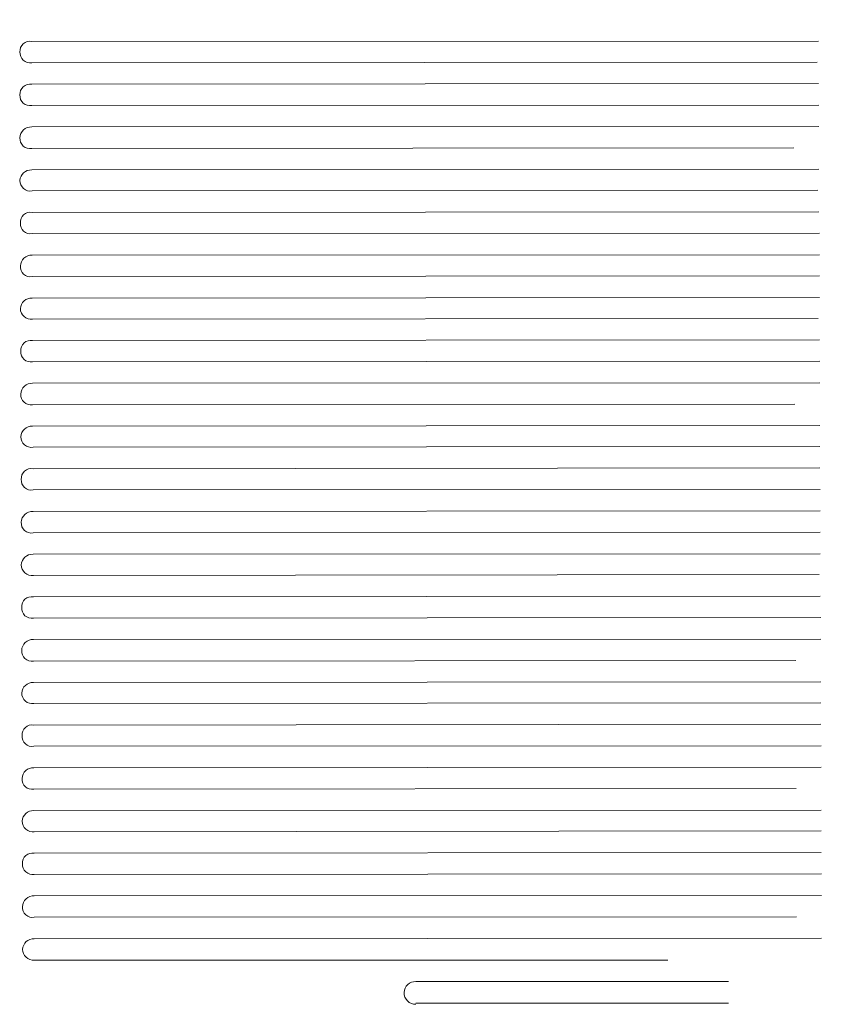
# Model space of a CAD drawing. Header units: metres. Extents: x -710577 to 709766, y -710660 to 709683.
# Tile 70 of 70: x 467767 to 472412, y 515779 to 521405. Entities that reach past the tile are written whole.
import ezdxf

# ---------------------------------------------------------------- set-up
doc = ezdxf.new("R2010")
doc.units = ezdxf.units.M
doc.header["$LTSCALE"] = 50
doc.header["$MEASUREMENT"] = 0
doc.layers.add('A-CLG-LTG-35', color=60, linetype='Continuous', lineweight=35)
doc.layers.add('PDF2_Geometry', color=5, linetype='Continuous')
doc.layers.get('A-CLG-LTG-35').off()

# ---------------------------------------------------------------- blocks, each defined once
blk = doc.blocks.new('a')
at = {"color": 5}
for points in [[(-509.4706, -462.8549), (-509.4708, -463.2023, 1.000539), (-509.3481, -463.2023, -1.000539)], [(-514.1122, -463.3715), (-514.1123, -463.719, 1.000539), (-513.9896, -463.719, -1.000539)], [(-513.8701, -463.3716), (-513.8703, -463.7191, 1.000539), (-513.7475, -463.7191, -1.000539)], [(-512.6478, -463.3766), (-512.648, -463.724, 1.000539), (-512.5253, -463.724, -1.000539)], [(-511.1835, -463.3814), (-511.1837, -463.7289, 1.000539), (-511.061, -463.7289, -1.000539)], [(-510.4515, -463.5886), (-510.4515, -463.7314, 1.000539), (-510.3288, -463.7314, -1.000539)], [(-509.9638, -463.5912), (-509.9639, -463.7339, 1.000539), (-509.8411, -463.7339, -1.000539)], [(-509.7193, -463.5912), (-509.7194, -463.7339, 1.000539), (-509.5966, -463.7339, -1.000539)], [(-514.8445, -463.7165), (-514.8445, -463.7165, 1.000539), (-514.7218, -463.7165, -1.000539)], [(-514.6024, -463.7165), (-514.6024, -463.7165, 1.000539), (-514.4797, -463.7165, -1.000539)], [(-514.3568, -463.719), (-514.3568, -463.719, 1.000539), (-514.2341, -463.719, -1.000539)], [(-514.1123, -463.719), (-514.1123, -463.719, 1.000539), (-513.9896, -463.719, -1.000539)], [(-513.6247, -463.7215), (-513.6247, -463.7215, 1.000539), (-513.5019, -463.7215, -1.000539)], [(-513.3802, -463.7215), (-513.3802, -463.7215, 1.000539), (-513.2574, -463.7215, -1.000539)], [(-513.3802, -463.7215), (-513.3802, -463.7215, 1.000539), (-513.2574, -463.7215, -1.000539)], [(-513.1381, -463.7216), (-513.1381, -463.7216, 1.000539), (-513.0154, -463.7216, -1.000539)], [(-512.8925, -463.724), (-512.8925, -463.724, 1.000539), (-512.7698, -463.724, -1.000539)], [(-512.648, -463.724), (-512.648, -463.724, 1.000539), (-512.5253, -463.724, -1.000539)], [(-512.4059, -463.7241), (-512.4059, -463.7241, 1.000539), (-512.2832, -463.7241, -1.000539)], [(-512.1604, -463.7266), (-512.1604, -463.7266, 1.000539), (-512.0376, -463.7266, -1.000539)], [(-511.9159, -463.7266), (-511.9159, -463.7266, 1.000539), (-511.7931, -463.7266, -1.000539)], [(-511.6738, -463.7266), (-511.6738, -463.7266, 1.000539), (-511.551, -463.7266, -1.000539)], [(-511.4282, -463.7291), (-511.4282, -463.7291, 1.000539), (-511.3055, -463.7291, -1.000539)], [(-510.9416, -463.7289), (-510.9416, -463.7289, 1.000539), (-510.8189, -463.7289, -1.000539)], [(-510.696, -463.7314), (-510.696, -463.7314, 1.000539), (-510.5733, -463.7314, -1.000539)], [(-510.2095, -463.7315), (-510.2095, -463.7315, 1.000539), (-510.0867, -463.7315, -1.000539)]]:
    blk.add_lwpolyline(points, format="xyb", dxfattribs=at)
at = {"layer": 'PDF2_Geometry', "lineweight": 18}
for points in [[(-514.3542, -459.2191, 0.495172), (-514.4147, -459.152, 0.495206), (-514.4752, -459.2191)], [(-513.622, -459.2216, 0.495185), (-513.6825, -459.1546, 0.495185), (-513.7431, -459.2216)], [(-512.8899, -459.2241, 0.495185), (-512.9504, -459.1571, 0.495206), (-513.0109, -459.2241)], [(-512.1577, -459.2267, 0.495185), (-512.2182, -459.1596, 0.495185), (-512.2787, -459.2267)], [(-511.4256, -459.2292, 0.495172), (-511.4861, -459.1621, 0.495206), (-511.5466, -459.2292)], [(-510.6934, -459.2315, 0.495172), (-510.7539, -459.1644, 0.495185), (-510.8144, -459.2315)], [(-509.9612, -459.234, 0.495185), (-510.0217, -459.167, 0.495185), (-510.0822, -459.234)]]:
    blk.add_lwpolyline(points, format="xyb", dxfattribs=at)
at = {"layer": 'PDF2_Geometry', "color": 5, "lineweight": 18}
for points in [[(-514.1089, -459.2191, 0.495168), (-514.1694, -459.152, 0.420732), (-514.2315, -459.2191), (-514.2341, -463.719)], [(-513.8657, -459.2216), (-513.8657, -459.2216, 0.454217), (-513.9257, -459.152, 0.411615), (-513.9862, -459.2191), (-513.9896, -463.719)], [(-513.3767, -459.2216, 0.495185), (-513.4372, -459.1546, 0.420732), (-513.4994, -459.2216), (-513.5019, -463.7215)], [(-513.1336, -459.2241), (-513.1336, -459.2241, 0.454217), (-513.1936, -459.1546, 0.411615), (-513.2541, -459.2216), (-513.2574, -463.7215)], [(-512.6446, -459.2241, 0.495168), (-512.7051, -459.1571, 0.420732), (-512.7672, -459.2241), (-512.7698, -463.724)], [(-512.4014, -459.2267), (-512.4014, -459.2267, 0.454217), (-512.4614, -459.1571, 0.411615), (-512.5219, -459.2241), (-512.5253, -463.724)], [(-511.9124, -459.2267, 0.495185), (-511.9729, -459.1596, 0.420732), (-512.0351, -459.2267), (-512.0376, -463.7266)], [(-511.6692, -459.2292), (-511.6692, -459.2292, 0.454217), (-511.7292, -459.1596, 0.411615), (-511.7897, -459.2267), (-511.7931, -463.7266)], [(-511.1802, -459.2292, 0.495168), (-511.2407, -459.1621, 0.420732), (-511.3029, -459.2292), (-511.3055, -463.7291)], [(-510.9371, -459.2315), (-510.9371, -459.2315, 0.453412), (-510.9971, -459.1621, 0.411615), (-511.0576, -459.2292), (-511.061, -463.7291)], [(-510.4481, -459.2315, 0.495185), (-510.5086, -459.1644, 0.420732), (-510.5707, -459.2315), (-510.5733, -463.7314)], [(-510.2049, -459.234), (-510.2049, -459.234, 0.454217), (-510.2649, -459.1644, 0.411615), (-510.3254, -459.2315), (-510.3288, -463.7314)], [(-509.7159, -459.234, 0.495185), (-509.7764, -459.167, 0.420732), (-509.8386, -459.234), (-509.8411, -463.7339)], [(-509.4706, -462.8549), (-509.4706, -459.234, 0.420732), (-509.5327, -459.167, 0.411615), (-509.5933, -459.234), (-509.5966, -463.7339)], [(-509.2189, -461.4149, 0.420732), (-509.2859, -461.3479, 0.420732), (-509.3481, -461.4149), (-509.3481, -463.2023)]]:
    blk.add_lwpolyline(points, format="xyb", dxfattribs=at)
for points in [[(-514.7205, -459.2191), (-514.7218, -463.7165)], [(-514.6024, -463.7094), (-514.5979, -459.2191)], [(-514.4752, -459.2191), (-514.4797, -463.7165)], [(-514.3568, -463.719), (-514.3542, -459.2191)], [(-514.1123, -463.5762), (-514.1089, -459.2191)], [(-513.8703, -463.7119), (-513.8657, -459.2216)], [(-513.7431, -459.2216), (-513.7475, -463.7191)], [(-513.6247, -463.7215), (-513.622, -459.2216)], [(-513.3802, -463.7215), (-513.3767, -459.2216)], [(-513.1381, -463.7144), (-513.1336, -459.2241)], [(-513.0109, -459.2241), (-513.0154, -463.7216)], [(-512.8925, -463.7241), (-512.8899, -459.2241)], [(-512.6479, -463.5813), (-512.6446, -459.2241)], [(-512.4059, -463.7241), (-512.4014, -459.2267)], [(-512.2787, -459.2267), (-512.2832, -463.7241)], [(-512.1604, -463.7266), (-512.1577, -459.2267)], [(-511.9159, -463.7266), (-511.9124, -459.2267)], [(-511.6738, -463.7195), (-511.6692, -459.2292)], [(-511.5466, -459.2292), (-511.551, -463.7266)], [(-511.4282, -463.7291), (-511.4256, -459.2292)], [(-511.1836, -463.5863), (-511.1802, -459.2292)], [(-510.9416, -463.729), (-510.9371, -459.2315)], [(-510.8144, -459.2315), (-510.8189, -463.7289)], [(-510.696, -463.7314), (-510.6934, -459.2315)], [(-510.4515, -463.5886), (-510.4481, -459.2315)], [(-510.2095, -463.7315), (-510.2049, -459.234)], [(-510.0822, -459.234), (-510.0867, -463.7315)], [(-509.9639, -463.734), (-509.9612, -459.234)], [(-509.7193, -463.5912), (-509.7159, -459.234)], [(-509.2252, -463.2015), (-509.2254, -461.4149)], [(-513.9896, -463.719), (-513.9896, -463.719)], [(-513.2574, -463.7216), (-513.2574, -463.7216)], [(-512.5253, -463.7241), (-512.5253, -463.7241)], [(-511.7931, -463.7266), (-511.7931, -463.7266)], [(-511.061, -463.7289), (-511.061, -463.7289)], [(-510.3288, -463.7314), (-510.3288, -463.7314)]]:
    blk.add_lwpolyline(points, dxfattribs=at)
at = {"layer": 'PDF2_Geometry', "lineweight": 18}
for centre, radius, start, end in [((-514.6647, -459.2086), 0.0568, 85.2478, 190.6235), ((-514.6571, -459.2116), 0.0597, 352.8403, 92.8102)]:
    blk.add_arc(centre, radius, start, end, dxfattribs=at)

msp = doc.modelspace()

# ---------------------------------------------------------------- block references
at = {"layer": 'A-CLG-LTG-35', "xscale": -1000, "yscale": 1000, "zscale": 1000, "rotation": 90}
msp.add_blockref('a', (8616.836, 6560), dxfattribs=at)

doc.saveas('drawing.dxf')
